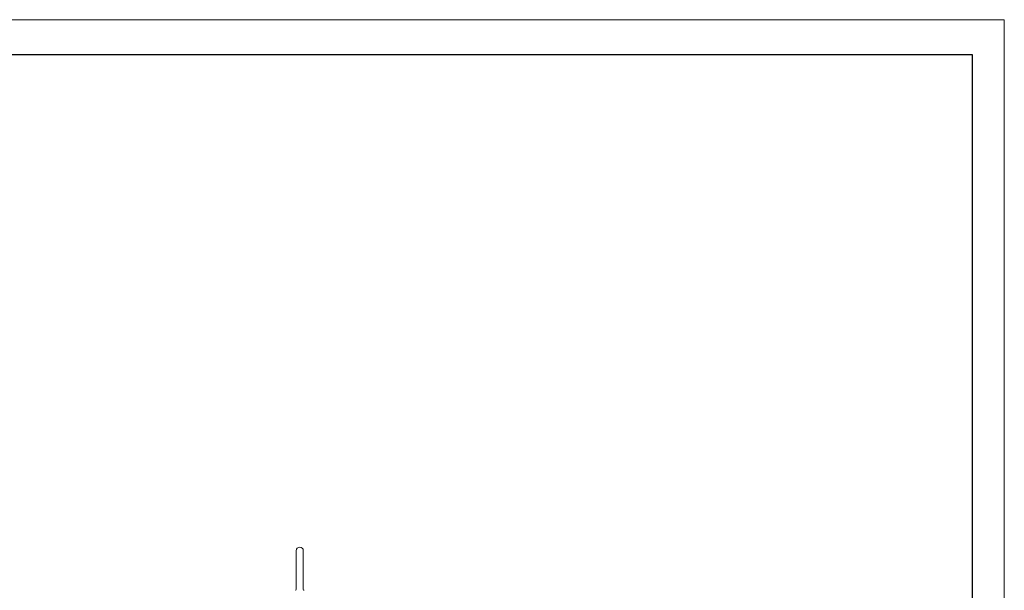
# Model space of a CAD drawing. Header units: millimetres. Extents: x 0 to 1050, y 0 to 1485.
# Tile 7 of 7: x 364 to 1050, y 1088 to 1485. Entities that reach past the tile are written whole.
import ezdxf

# ---------------------------------------------------------------- set-up
doc = ezdxf.new("R2010")
doc.units = ezdxf.units.MM
doc.header["$LTSCALE"] = 5
doc.layers.add('GEOMETRIE', color=7, linetype='Continuous', lineweight=15)

msp = doc.modelspace()

# ---------------------------------------------------------------- linework, layer by layer
at = {"color": 7, "linetype": 'Continuous', "lineweight": 0}
for p, q in [((1050, 1485), (0, 1485)), ((1050, 0), (1050, 1485))]:
    msp.add_line(p, q, dxfattribs=at)
at = {"color": 7, "linetype": 'Continuous', "lineweight": 30}
for p, q in [((1027.89, 1460.6), (91.89, 1460.6)), ((1027.89, 25.6), (1027.89, 1460.6))]:
    msp.add_line(p, q, dxfattribs=at)
at = {"layer": 'GEOMETRIE', "linetype": 'Continuous', "lineweight": 15}
for p, q in [((556.96, 1115.64), (556.96, 1088.62)), ((561.96, 1088.62), (561.96, 1115.64))]:
    msp.add_line(p, q, dxfattribs=at)
for centre, radius, start, end in [((559.46, 1115.64), 2.5, 0, 180), ((556.46, 1088.62), 0.5, 270.87925, 0), ((562.46, 1088.62), 0.5, 180, 269.12075)]:
    msp.add_arc(centre, radius, start, end, dxfattribs=at)

doc.saveas('drawing.dxf')
